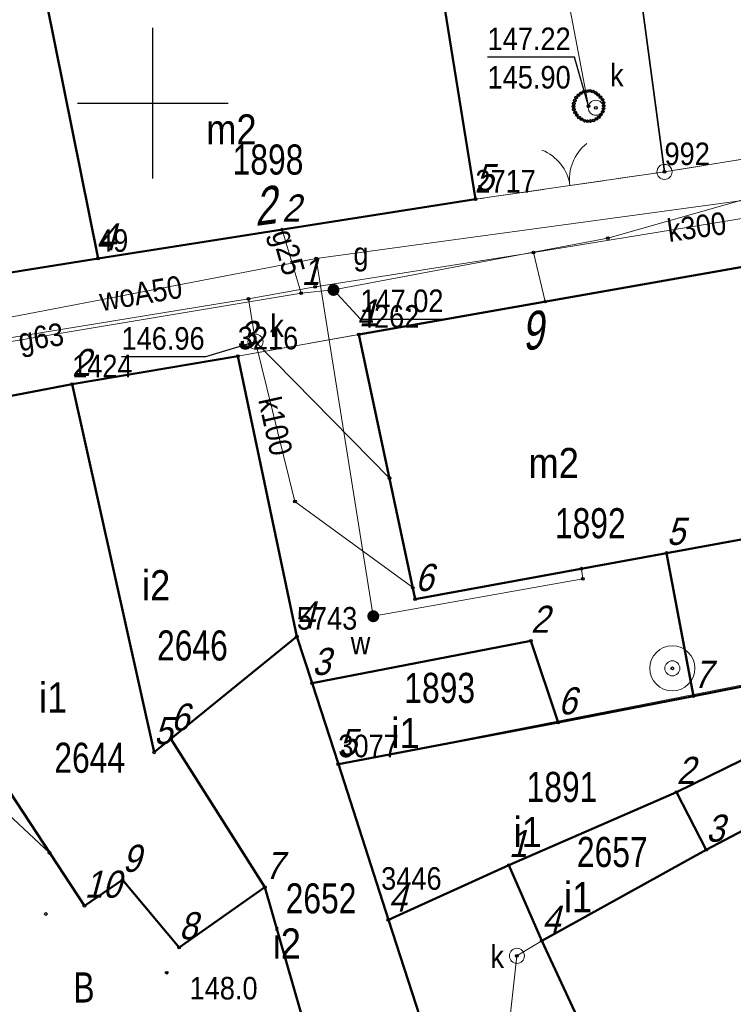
# Model space of a CAD drawing. Header units: metres. Extents: x 5551907 to 5556416, y 5709283 to 5712755.
# Tile 77 of 100: x 5554596 to 5554619, y 5710670 to 5710703. Entities that reach past the tile are written whole.
import ezdxf
from ezdxf.enums import TextEntityAlignment as Align

# ---------------------------------------------------------------- set-up
doc = ezdxf.new("R2010")
doc.units = ezdxf.units.M
for name, pattern in [('1.5_0.5', [2, 1.5, -0.5]), ('219-500', [0]), ('otob_500', [0])]:
    doc.linetypes.add(name, pattern=pattern)
doc.layers.get('0').update_dxf_attribs({"color": 2, "lineweight": 5})
doc.styles.get("Standard").update_dxf_attribs({"font": 'Working1250', "width": 0.75})
doc.linetypes.add('902-500', pattern='A,3.75,0,[1,ksztalty.shx,S=0.5,R=0,X=0,Y=0],3.75', length=7.5)

# ---------------------------------------------------------------- blocks, each defined once
blk = doc.blocks.new('PUNKTBUD')
at = {"color": 0}
blk.add_circle((0, 0), 0.045, dxfattribs=at)
blk = doc.blocks.new('202')
at = {"color": 0, "linetype": 'Continuous', "lineweight": 0}
blk.add_circle((0, 0), 0.25, dxfattribs=at)
blk = doc.blocks.new('203')
at = {"linetype": 'Continuous', "lineweight": 0}
h = blk.add_hatch(color=0, dxfattribs=at)
edge = h.paths.add_edge_path()
edge.add_arc((0, 0), 0.045, 0, 360)
blk = doc.blocks.new('OK02')
at = {"color": 0, "linetype": 'Continuous', "lineweight": 0}
for centre, start, end in [((-1.5, 0), 0, 60), ((1.5, 0), 120, 180)]:
    blk.add_arc(centre, 1.5, start, end, dxfattribs=at)
blk = doc.blocks.new('US22')
at = {"color": 0, "linetype": 'Continuous', "lineweight": 13}
blk.add_circle((0, 0), 0.25, dxfattribs=at)
blk = doc.blocks.new('PW01')
at = {"linetype": 'Continuous', "lineweight": 13}
h = blk.add_hatch(color=0, dxfattribs=at)
edge = h.paths.add_edge_path()
edge.add_arc((0, 0), 0.045, 0, 360)
blk = doc.blocks.new('US15')
at = {"color": 0, "linetype": 'Continuous', "lineweight": 13}
blk.add_circle((0, 0), 0.25, dxfattribs=at)
blk = doc.blocks.new('US25')
at = {"linetype": 'Continuous', "lineweight": 0}
h = blk.add_hatch(color=0, dxfattribs=at)
edge = h.paths.add_edge_path()
edge.add_arc((0, 0), 0.2, 0, 360)
blk = doc.blocks.new('US13')
at = {"color": 0, "linetype": 'Continuous', "lineweight": 13}
for radius in [0.75, 0.25]:
    blk.add_circle((0, 0), radius, dxfattribs=at)
blk = doc.blocks.new('PIKIETAW1891')
at = {"color": 0}
blk.add_circle((0, 0), 0.045, dxfattribs=at)
blk = doc.blocks.new('RAMKA500K')
at = {"color": 0}
for p, q in [((200, 197.5), (200, 202.5)), ((197.5, 200), (202.5, 200))]:
    blk.add_line(p, q, dxfattribs=at)

msp = doc.modelspace()

# ---------------------------------------------------------------- linework, layer by layer
at = {"layer": '218-kontur użytku gruntowego', "color": 3, "linetype": 'CONTINUOUS', "lineweight": 18, "flags": 128}
for points in [[(5554614.73, 5710714.6), (5554616.99, 5710697.72)], [(5554616.99, 5710697.72), (5554614.73, 5710714.6)], [(5554598.18, 5710694.84), (5554596.08, 5710705.37)], [(5554596.08, 5710705.37), (5554598.18, 5710694.84)], [(5554616.99, 5710697.72), (5554624.99, 5710699.02)], [(5554624.99, 5710699.02), (5554616.99, 5710697.72)], [(5554610.71, 5710696.81), (5554616.99, 5710697.72)], [(5554616.99, 5710697.72), (5554610.71, 5710696.81)], [(5554598.18, 5710694.84), (5554610.71, 5710696.81)], [(5554610.71, 5710696.81), (5554598.18, 5710694.84)], [(5554582.56, 5710692.34), (5554598.18, 5710694.84)], [(5554598.18, 5710694.84), (5554582.56, 5710692.34)], [(5554619.9, 5710694.62), (5554606.84, 5710692.32)], [(5554606.84, 5710692.32), (5554619.9, 5710694.62)], [(5554606.84, 5710692.32), (5554602.82, 5710691.6)], [(5554602.82, 5710691.6), (5554606.84, 5710692.32)], [(5554602.82, 5710691.6), (5554597.32, 5710690.67)], [(5554597.32, 5710690.67), (5554602.82, 5710691.6)], [(5554604.78, 5710682.29), (5554602.82, 5710691.6)], [(5554602.82, 5710691.6), (5554604.78, 5710682.29)], [(5554597.32, 5710690.67), (5554591.59, 5710689.57)], [(5554591.59, 5710689.57), (5554597.32, 5710690.67)], [(5554606.16, 5710678.05), (5554604.78, 5710682.29)], [(5554604.78, 5710682.29), (5554606.16, 5710678.05)], [(5554607.58, 5710673.65), (5554606.16, 5710678.05)], [(5554606.16, 5710678.05), (5554607.58, 5710673.65)], [(5554609.93, 5710666.39), (5554607.58, 5710673.65)], [(5554607.58, 5710673.65), (5554609.93, 5710666.39)]]:
    msp.add_lwpolyline(points, dxfattribs=at)
at = {"layer": '219-działka ewidencyjna', "color": 7, "linetype": '219-500', "lineweight": 18, "flags": 128}
for points in [[(5554613.33, 5710725.05), (5554616.99, 5710697.72)], [(5554596.08, 5710705.37), (5554598.18, 5710694.84)], [(5554624.99, 5710699.02), (5554616.99, 5710697.72)], [(5554616.99, 5710697.72), (5554610.71, 5710696.81)], [(5554610.71, 5710696.81), (5554598.18, 5710694.84)], [(5554598.18, 5710694.84), (5554582.56, 5710692.34)], [(5554619.9, 5710694.62), (5554606.84, 5710692.32)], [(5554606.84, 5710692.32), (5554602.82, 5710691.6)], [(5554602.82, 5710691.6), (5554597.32, 5710690.67)], [(5554602.82, 5710691.6), (5554604.78, 5710682.29)], [(5554597.32, 5710690.67), (5554591.59, 5710689.57)], [(5554604.78, 5710682.29), (5554606.16, 5710678.05)], [(5554623.15, 5710681.38), (5554606.16, 5710678.05)], [(5554606.16, 5710678.05), (5554607.58, 5710673.65)], [(5554607.58, 5710673.65), (5554609.93, 5710666.39)]]:
    msp.add_lwpolyline(points, dxfattribs=at)
at = {"layer": '312-budynek ewidencyjny', "color": 7, "linetype": 'CONTINUOUS', "lineweight": 50, "flags": 128}
for points in [[(5554609.32, 5710705.48), (5554610.71, 5710696.81)], [(5554598.18, 5710694.84), (5554596.47, 5710703.36)], [(5554596.47, 5710703.36), (5554598.18, 5710694.84)], [(5554610.71, 5710696.81), (5554598.18, 5710694.84)], [(5554598.18, 5710694.84), (5554582.56, 5710692.34)], [(5554606.84, 5710692.32), (5554619.9, 5710694.62)], [(5554608.71, 5710683.53), (5554606.84, 5710692.32)], [(5554597.32, 5710690.67), (5554602.82, 5710691.6)], [(5554602.82, 5710691.6), (5554604.78, 5710682.29)], [(5554591.59, 5710689.57), (5554597.32, 5710690.67)], [(5554597.32, 5710690.67), (5554600.04, 5710678.44)], [(5554600.04, 5710678.44), (5554597.32, 5710690.67)], [(5554617.06, 5710685.06), (5554621.72, 5710685.91)], [(5554621.72, 5710685.91), (5554617.06, 5710685.06)], [(5554617.06, 5710685.06), (5554608.71, 5710683.53)], [(5554617.95, 5710680.31), (5554617.06, 5710685.06)], [(5554604.78, 5710682.29), (5554600.6, 5710678.89)], [(5554600.6, 5710678.89), (5554604.78, 5710682.29)], [(5554604.78, 5710682.29), (5554605.29, 5710680.74)], [(5554605.29, 5710680.74), (5554612.55, 5710682.14)], [(5554612.55, 5710682.14), (5554613.46, 5710679.43)], [(5554605.29, 5710680.74), (5554606.16, 5710678.05)], [(5554606.16, 5710678.05), (5554605.29, 5710680.74)], [(5554617.95, 5710680.31), (5554620.31, 5710680.77)], [(5554620.31, 5710680.77), (5554617.95, 5710680.31)], [(5554613.46, 5710679.43), (5554617.95, 5710680.31)], [(5554597.73, 5710673.34), (5554593.2, 5710680.23)], [(5554613.46, 5710679.43), (5554606.16, 5710678.05)], [(5554606.16, 5710678.05), (5554613.46, 5710679.43)], [(5554600.04, 5710678.44), (5554600.6, 5710678.89)], [(5554600.6, 5710678.89), (5554600.04, 5710678.44)], [(5554600.6, 5710678.89), (5554603.72, 5710673.96)], [(5554603.72, 5710673.96), (5554600.6, 5710678.89)], [(5554620.62, 5710678.7), (5554617.39, 5710677.12)], [(5554606.16, 5710678.05), (5554607.82, 5710672.88)], [(5554607.82, 5710672.88), (5554606.16, 5710678.05)], [(5554618.37, 5710675.2), (5554623.8, 5710678.06)], [(5554617.39, 5710677.12), (5554611.82, 5710674.69)], [(5554611.82, 5710674.69), (5554617.39, 5710677.12)], [(5554617.39, 5710677.12), (5554618.37, 5710675.2)], [(5554618.37, 5710675.2), (5554612.92, 5710672.18)], [(5554612.92, 5710672.18), (5554618.37, 5710675.2)], [(5554611.82, 5710674.69), (5554607.82, 5710672.88)], [(5554612.92, 5710672.18), (5554611.82, 5710674.69)], [(5554598.99, 5710674.2), (5554597.73, 5710673.34)], [(5554600.87, 5710671.96), (5554598.99, 5710674.2)], [(5554603.72, 5710673.96), (5554600.87, 5710671.96)], [(5554606.6, 5710663.95), (5554603.72, 5710673.96)], [(5554607.82, 5710672.88), (5554610.3, 5710665.23)], [(5554616.43, 5710664.63), (5554612.92, 5710672.18)]]:
    msp.add_lwpolyline(points, dxfattribs=at)
at = {"layer": 'brama', "color": 7, "linetype": 'otob_500', "lineweight": 18, "flags": 128}
msp.add_lwpolyline([(5554610.71, 5710696.81), (5554616.99, 5710697.72)], dxfattribs=at)
at = {"layer": 'jezdnia', "color": 7, "linetype": '1.5_0.5', "lineweight": 18, "flags": 128}
msp.add_lwpolyline([(5554574.9, 5710691.73), (5554574.49, 5710685.2), (5554581.02, 5710687.26), (5554584.12, 5710687.95), (5554588.03, 5710688.85), (5554591.59, 5710689.57), (5554597.32, 5710690.67), (5554602.82, 5710691.6), (5554606.84, 5710692.32), (5554619.9, 5710694.62), (5554633.25, 5710695.38), (5554642.9, 5710696.95), (5554654.64, 5710698.74), (5554664.55, 5710700.22), (5554649.01, 5710707.74), (5554649.17, 5710704.6), (5554648.49, 5710703.32), (5554647.71, 5710702.88), (5554644.63, 5710702), (5554624.99, 5710699.02), (5554616.99, 5710697.72), (5554610.71, 5710696.81), (5554598.18, 5710694.84), (5554582.56, 5710692.34), (5554574.89, 5710691.25)], close=True, dxfattribs=at)
at = {"layer": 'ogrodzenie trwałe', "color": 7, "linetype": '902-500', "lineweight": 35, "flags": 128}
msp.add_lwpolyline([(5554589.55, 5710734.63), (5554594.08, 5710733.87), (5554613.33, 5710725.05), (5554616.99, 5710697.72)], dxfattribs=at)
at = {"layer": 'przewód gazowy', "color": 40, "linetype": 'CONTINUOUS', "lineweight": 18, "flags": 128}
for points in [[(5554639.8, 5710698.68), (5554632.81, 5710697.59), (5554625.04, 5710696.74), (5554624.24, 5710696.82), (5554621.75, 5710697.22), (5554619.98, 5710696.9), (5554615.11, 5710695.52), (5554606, 5710693.8), (5554604.93, 5710693.69), (5554593.62, 5710691.81), (5554586.75, 5710690.62), (5554580.52, 5710689.83), (5554573.35, 5710688.27), (5554573.04, 5710688.18), (5554571.43, 5710687.86), (5554568.29, 5710686.03)], [(5554604.93, 5710693.69), (5554604.29, 5710695.8)]]:
    msp.add_lwpolyline(points, dxfattribs=at)
at = {"layer": 'przewód kanalizacyjny', "color": 34, "linetype": 'CONTINUOUS', "lineweight": 18, "flags": 128}
for points in [[(5554614.47, 5710699.9), (5554610.82, 5710719.06), (5554611.5, 5710731.11)], [(5554567.54, 5710688.19), (5554589.87, 5710691.33), (5554593.01, 5710691.84), (5554603.18, 5710693.5), (5554605.39, 5710693.9), (5554612.64, 5710695.04), (5554621.39, 5710696.47), (5554635.01, 5710698.49), (5554640.38, 5710699.48), (5554653.98, 5710701.55), (5554654.86, 5710701.73), (5554664.71, 5710703.46), (5554668.24, 5710703.85), (5554675.18, 5710699.24), (5554682.8, 5710693.93), (5554700.01, 5710681), (5554707.79, 5710674.54), (5554709.34, 5710673.27), (5554715.77, 5710668.46), (5554720.71, 5710665.84)], [(5554612.64, 5710695.04), (5554613.03, 5710693.41)], [(5554603.18, 5710693.5), (5554603.41, 5710692.08)], [(5554603.41, 5710692.08), (5554607.86, 5710687.55)], [(5554603.41, 5710692.08), (5554604.72, 5710686.77), (5554608.63, 5710683.91)], [(5554594.67, 5710676.87), (5554596.57, 5710675.1)], [(5554610.76, 5710659.61), (5554612.09, 5710671.68), (5554612.92, 5710672.18)]]:
    msp.add_lwpolyline(points, dxfattribs=at)
at = {"layer": 'przewód wodociągowy', "color": 5, "linetype": 'CONTINUOUS', "lineweight": 18, "flags": 128}
for points in [[(5554654.31, 5710701.74), (5554639.37, 5710699.42), (5554622.1, 5710697.11), (5554605.42, 5710694.84), (5554589.84, 5710691.85), (5554589.45, 5710691.82), (5554581.36, 5710690.2), (5554577.62, 5710689.31), (5554573.4, 5710688.31)], [(5554605.42, 5710694.84), (5554607.32, 5710682.96), (5554614.28, 5710684.2), (5554614.23, 5710684.54)]]:
    msp.add_lwpolyline(points, dxfattribs=at)
at = {"layer": 'rzedna-Atr2', "color": 7, "flags": 128}
for points in [[(5554614.47, 5710699.9), (5554614, 5710701.53), (5554611.114, 5710701.53)], [(5554606, 5710693.8), (5554606.89, 5710692.83), (5554609.77, 5710692.83)], [(5554603.41, 5710692.08), (5554601.75, 5710691.58), (5554598.96, 5710691.58)]]:
    msp.add_lwpolyline(points, dxfattribs=at)
at = {"layer": 'studnia kanalizacyjna', "color": 34, "linetype": 'CONTINUOUS', "lineweight": 18, "flags": 128}
msp.add_lwpolyline([(5554614.97, 5710699.92), (5554614.96, 5710699.82), (5554614.94, 5710699.72), (5554614.88, 5710699.62), (5554614.81, 5710699.54), (5554614.73, 5710699.48), (5554614.63, 5710699.43), (5554614.53, 5710699.41), (5554614.43, 5710699.4), (5554614.33, 5710699.42), (5554614.23, 5710699.47), (5554614.15, 5710699.53), (5554614.08, 5710699.61), (5554614.02, 5710699.69), (5554613.98, 5710699.79), (5554613.97, 5710699.89), (5554613.98, 5710699.99), (5554614.01, 5710700.09), (5554614.06, 5710700.19), (5554614.13, 5710700.27), (5554614.21, 5710700.33), (5554614.31, 5710700.38), (5554614.41, 5710700.4), (5554614.51, 5710700.41), (5554614.61, 5710700.39), (5554614.71, 5710700.34), (5554614.79, 5710700.28), (5554614.86, 5710700.2), (5554614.93, 5710700.12), (5554614.96, 5710700.02)], close=True, dxfattribs=at)

# ---------------------------------------------------------------- block references
at = {"layer": '202-punkt graniczny', "color": 7, "linetype": 'CONTINUOUS', "lineweight": 18}
msp.add_blockref('202', (5554616.99, 5710697.72), dxfattribs=at)
at = {"layer": '203-punkt graniczny', "color": 7, "linetype": 'CONTINUOUS', "lineweight": 18}
for p in [(5554610.71, 5710696.81), (5554598.18, 5710694.84), (5554606.84, 5710692.32), (5554602.82, 5710691.6), (5554597.32, 5710690.67), (5554604.78, 5710682.29), (5554606.16, 5710678.05), (5554607.58, 5710673.65)]:
    msp.add_blockref('203', p, dxfattribs=at)
at = {"layer": 'brama', "color": 7, "linetype": 'CONTINUOUS', "lineweight": 18, "rotation": 8.245}
msp.add_blockref('OK02', (5554613.85, 5710697.265), dxfattribs=at)
at = {"layer": 'pikieta naturalna', "color": 7, "linetype": 'CONTINUOUS', "lineweight": 13}
msp.add_blockref('PW01', (5554600.46, 5710671.12), dxfattribs=at)
at = {"layer": 'Punkt budynku', "color": 5, "linetype": 'CONTINUOUS', "lineweight": 18}
for p in [(5554610.71, 5710696.81), (5554598.18, 5710694.84), (5554606.84, 5710692.32), (5554602.82, 5710691.6), (5554597.32, 5710690.67), (5554617.06, 5710685.06), (5554608.71, 5710683.53), (5554604.78, 5710682.29), (5554612.55, 5710682.14), (5554605.29, 5710680.74), (5554617.95, 5710680.31), (5554613.46, 5710679.43), (5554600.6, 5710678.89), (5554600.04, 5710678.44), (5554606.16, 5710678.05), (5554617.39, 5710677.12), (5554618.37, 5710675.2), (5554611.82, 5710674.69), (5554598.99, 5710674.2), (5554603.72, 5710673.96), (5554596.45, 5710673.07), (5554597.73, 5710673.34), (5554607.82, 5710672.88), (5554612.92, 5710672.18), (5554600.87, 5710671.96)]:
    msp.add_blockref('PUNKTBUD', p, dxfattribs=at)
at = {"layer": 'Punkt roboczy BDOT GESUT K1', "color": 6, "linetype": 'CONTINUOUS', "lineweight": 18}
for p in [(5554614.13, 5710700.27), (5554614.21, 5710700.33), (5554614.31, 5710700.38), (5554614.41, 5710700.4), (5554614.51, 5710700.41), (5554614.61, 5710700.39), (5554614.71, 5710700.34), (5554614.79, 5710700.28), (5554613.97, 5710699.89), (5554613.98, 5710699.99), (5554614.01, 5710700.09), (5554614.06, 5710700.19), (5554614.47, 5710699.9), (5554614.86, 5710700.2), (5554614.93, 5710700.12), (5554614.96, 5710700.02), (5554614.97, 5710699.92), (5554613.98, 5710699.79), (5554614.02, 5710699.69), (5554614.08, 5710699.61), (5554614.71, 5710699.85), (5554614.88, 5710699.62), (5554614.94, 5710699.72), (5554614.96, 5710699.82), (5554614.15, 5710699.53), (5554614.23, 5710699.47), (5554614.33, 5710699.42), (5554614.43, 5710699.4), (5554614.53, 5710699.41), (5554614.63, 5710699.43), (5554614.73, 5710699.48), (5554614.81, 5710699.54), (5554616.99, 5710697.72), (5554616.99, 5710697.72), (5554616.99, 5710697.72), (5554610.71, 5710696.81), (5554610.71, 5710696.81), (5554604.29, 5710695.8), (5554615.11, 5710695.52), (5554612.64, 5710695.04), (5554612.64, 5710695.04), (5554598.18, 5710694.84), (5554605.42, 5710694.84), (5554605.42, 5710694.84), (5554604.93, 5710693.69), (5554604.93, 5710693.69), (5554604.93, 5710693.69), (5554605.39, 5710693.9), (5554606, 5710693.8), (5554606, 5710693.8), (5554603.18, 5710693.5), (5554603.18, 5710693.5), (5554613.03, 5710693.41), (5554603.41, 5710692.08), (5554603.41, 5710692.08), (5554603.41, 5710692.08), (5554603.41, 5710692.08), (5554603.41, 5710692.08), (5554606.84, 5710692.32), (5554602.82, 5710691.6), (5554597.32, 5710690.67), (5554607.86, 5710687.55), (5554604.72, 5710686.77), (5554614.23, 5710684.54), (5554614.28, 5710684.2), (5554608.63, 5710683.91), (5554607.32, 5710682.96), (5554607.32, 5710682.96), (5554617.25, 5710681.23), (5554596.57, 5710675.1), (5554612.92, 5710672.18), (5554612.09, 5710671.68), (5554612.09, 5710671.68), (5554600.46, 5710671.12)]:
    msp.add_blockref('PIKIETAW1891', p, dxfattribs=at)
at = {"layer": 'rzedna', "color": 34, "linetype": 'CONTINUOUS', "lineweight": 18}
for p in [(5554614.47, 5710699.9), (5554603.41, 5710692.08)]:
    msp.add_blockref('PW01', p, dxfattribs=at)
at = {"layer": 'rzedna', "color": 40, "linetype": 'CONTINUOUS', "lineweight": 18}
for p in [(5554604.93, 5710693.69), (5554606, 5710693.8)]:
    msp.add_blockref('PW01', p, dxfattribs=at)
at = {"layer": 'studnia kanalizacyjna', "color": 34, "linetype": 'CONTINUOUS', "lineweight": 18}
msp.add_blockref('US15', (5554603.41, 5710692.08), dxfattribs=at)
at = {"layer": 'studnia zwykła', "color": 5, "linetype": 'CONTINUOUS', "lineweight": 18}
msp.add_blockref('US13', (5554617.25, 5710681.23), dxfattribs=at)
at = {"layer": 'Wstawianie ramki sekcyjnej z opisem', "color": 7, "linetype": 'CONTINUOUS', "lineweight": 13}
msp.add_blockref('RAMKA500K', (5554400, 5710500), dxfattribs=at)
msp.add_blockref('RAMKA500K', (5554400, 5710500), dxfattribs=at)
msp.add_blockref('RAMKA500K', (5554400, 5710500), dxfattribs=at)
msp.add_blockref('RAMKA500K', (5554400, 5710500), dxfattribs=at)
at = {"layer": 'właz do komory lub kanału - okrągły', "color": 7, "linetype": 'CONTINUOUS', "lineweight": 18}
for p in [(5554614.71, 5710699.85), (5554603.41, 5710692.08), (5554612.09, 5710671.68)]:
    msp.add_blockref('US22', p, dxfattribs=at)
at = {"layer": 'zasuwa lub zawór', "color": 40, "linetype": 'CONTINUOUS', "lineweight": 18}
msp.add_blockref('US25', (5554606, 5710693.8), dxfattribs=at)
at = {"layer": 'zasuwa lub zawór', "color": 5, "linetype": 'CONTINUOUS', "lineweight": 18}
msp.add_blockref('US25', (5554607.32, 5710682.96), dxfattribs=at)

# ---------------------------------------------------------------- texts
at = {"layer": '202-punkt graniczny-Atr103', "color": 7, "width": 0.9}
msp.add_text('992', height=0.75, dxfattribs=at).set_placement((5554616.99, 5710697.72), align=Align.BOTTOM_LEFT)
msp.add_text('992', height=0.75, dxfattribs=at).set_placement((5554616.99, 5710697.72), align=Align.BOTTOM_LEFT)
at = {"layer": '203-punkt graniczny-Atr103', "color": 7, "width": 0.9}
for s, p in [('2717', (5554610.71, 5710696.81)), ('2717', (5554610.71, 5710696.81)), ('49', (5554598.18, 5710694.84)), ('49', (5554598.18, 5710694.84)), ('4262', (5554606.84, 5710692.32)), ('4262', (5554606.84, 5710692.32)), ('3216', (5554602.82, 5710691.6)), ('3216', (5554602.82, 5710691.6)), ('1424', (5554597.32, 5710690.67)), ('1424', (5554597.32, 5710690.67)), ('5743', (5554604.78, 5710682.29)), ('5743', (5554604.78, 5710682.29)), ('3077', (5554606.16, 5710678.05)), ('3077', (5554606.16, 5710678.05)), ('3446', (5554607.58, 5710673.65)), ('3446', (5554607.58, 5710673.65))]:
    msp.add_text(s, height=0.75, dxfattribs=at).set_placement(p, align=Align.BOTTOM_LEFT)
at = {"layer": '210-oznaczenie konturu użytku gruntowego', "color": 3, "linetype": 'CONTINUOUS', "lineweight": 18, "width": 0.79}
msp.add_text('B', height=1, dxfattribs=at).set_placement((5554597.36, 5710670.13))
at = {"layer": '238-Punkt adresowy budynku', "color": 7, "linetype": 'CONTINUOUS', "lineweight": 25, "oblique": 15, "width": 0.79}
for s, rotation, p in [('2', 7.609, (5554603.77, 5710695.97)), ('6', 188.669, (5554612.8, 5710693.11))]:
    msp.add_text(s, height=1.25, rotation=rotation, dxfattribs=at).set_placement(p, align=Align.CENTER)
at = {"layer": '312-oznaczenie budynku ewidencyjnego', "color": 7, "linetype": 'CONTINUOUS', "lineweight": 18, "width": 0.79}
msp.add_text('1898', height=1, dxfattribs=at).set_placement((5554602.65, 5710697.63))
for s, p in [('1892', (5554613.35, 5710686.55)), ('2646', (5554600.14, 5710682.49)), ('1893', (5554608.35, 5710681.08)), ('2644', (5554596.73, 5710678.76)), ('1891', (5554612.41, 5710677.79)), ('2657', (5554614.08, 5710675.63)), ('2652', (5554604.41, 5710674.09))]:
    msp.add_text(s, height=1, dxfattribs=at).set_placement(p, align=Align.TOP_LEFT)
at = {"layer": '312-oznaczenie budynku ewidencyjnego-Atr117', "color": 7, "width": 0.9}
for s, p in [('m2', (5554602.61, 5710699.13)), ('m2', (5554613.31, 5710688.05)), ('i2', (5554600.11, 5710683.99)), ('i1', (5554596.69, 5710680.26)), ('i1', (5554608.39, 5710679.08)), ('i1', (5554612.45, 5710675.79)), ('i1', (5554614.12, 5710673.63)), ('i2', (5554604.45, 5710672.09))]:
    msp.add_text(s, height=1, dxfattribs=at).set_placement(p, align=Align.MIDDLE_CENTER)
at = {"layer": 'pikieta naturalna-Atr2', "color": 7, "width": 0.9}
msp.add_text('148.0', height=0.75, dxfattribs=at).set_placement((5554601.22, 5710670.23))
at = {"layer": 'przewód gazowy-Atr1', "color": 40, "width": 0.9}
for s, rotation, p in [('g25', -74.448, (5554604.3, 5710695.78)), ('g63', 8.123, (5554595.54, 5710692.13))]:
    msp.add_text(s, height=0.75, rotation=rotation, dxfattribs=at).set_placement(p, align=Align.MIDDLE_LEFT)
at = {"layer": 'przewód kanalizacyjny-Atr1', "color": 34, "width": 0.9}
for s, rotation, p in [('k300', 7.974, (5554617.09, 5710695.76)), ('k100', 282.563, (5554603.86, 5710690.23))]:
    msp.add_text(s, height=0.75, rotation=rotation, dxfattribs=at).set_placement(p, align=Align.MIDDLE_LEFT)
at = {"layer": 'przewód wodociągowy-Atr1', "color": 5, "width": 0.9}
msp.add_text('woA50', height=0.75, rotation=9.539, dxfattribs=at).set_placement((5554598.24, 5710693.46), align=Align.MIDDLE_LEFT)
at = {"layer": 'Punkt budynku-Atr104', "color": 5, "oblique": 15, "width": 0.9}
for s, p in [('5', (5554610.71, 5710696.81)), ('4', (5554598.18, 5710694.84)), ('1', (5554606.84, 5710692.32)), ('3', (5554602.82, 5710691.6)), ('2', (5554597.32, 5710690.67)), ('5', (5554617.06, 5710685.06)), ('6', (5554608.71, 5710683.53)), ('4', (5554604.78, 5710682.29)), ('2', (5554612.55, 5710682.14)), ('3', (5554605.29, 5710680.74)), ('7', (5554617.95, 5710680.31)), ('6', (5554613.46, 5710679.43)), ('6', (5554600.6, 5710678.89)), ('5', (5554600.04, 5710678.44)), ('5', (5554606.16, 5710678.05)), ('2', (5554617.39, 5710677.12)), ('3', (5554618.37, 5710675.2)), ('1', (5554611.82, 5710674.69)), ('9', (5554598.99, 5710674.2)), ('7', (5554603.72, 5710673.96)), ('10', (5554597.73, 5710673.34)), ('4', (5554607.82, 5710672.88)), ('8', (5554600.87, 5710671.96)), ('4', (5554612.92, 5710672.18))]:
    msp.add_text(s, height=0.9, dxfattribs=at).set_placement(p, align=Align.BOTTOM_LEFT)
at = {"layer": 'Punkt roboczy BDOT GESUT K1-Atr103', "color": 6, "oblique": 15, "width": 0.9}
for s, p in [('2', (5554604.29, 5710695.8)), ('1', (5554604.93, 5710693.69))]:
    msp.add_text(s, height=0.9, dxfattribs=at).set_placement(p, align=Align.BOTTOM_LEFT)
at = {"layer": 'rzedna-Atr2', "color": 34, "width": 0.9}
for s, p in [('147.22', (5554611.114, 5710701.538)), ('146.96', (5554598.96, 5710691.588))]:
    msp.add_text(s, height=0.75, dxfattribs=at).set_placement(p, align=Align.BOTTOM_LEFT)
at = {"layer": 'rzedna-Atr2', "color": 40, "width": 0.9}
msp.add_text('147.02', height=0.75, dxfattribs=at).set_placement((5554606.89, 5710692.838), align=Align.BOTTOM_LEFT)
at = {"layer": 'rzedna-Atr3', "color": 34, "width": 0.9}
msp.add_text('145.90', height=0.75, dxfattribs=at).set_placement((5554611.114, 5710700.263), align=Align.BOTTOM_LEFT)
at = {"layer": 'właz do komory lub kanału - okrągły-Atr17', "color": 7, "width": 0.9}
for p in [(5554615.18, 5710700.56), (5554611.21, 5710671.28)]:
    msp.add_text('k', height=0.75, dxfattribs=at).set_placement(p)
msp.add_text('k', height=0.75, dxfattribs=at).set_placement((5554603.9, 5710692.61), align=Align.MIDDLE_LEFT)
at = {"layer": 'zasuwa lub zawór-Atr17', "color": 40, "width": 0.9}
msp.add_text('g', height=0.75, dxfattribs=at).set_placement((5554606.66, 5710694.63))
at = {"layer": 'zasuwa lub zawór-Atr17', "color": 5, "width": 0.9}
msp.add_text('w', height=0.75, dxfattribs=at).set_placement((5554606.57, 5710681.7))

doc.saveas('drawing.dxf')
